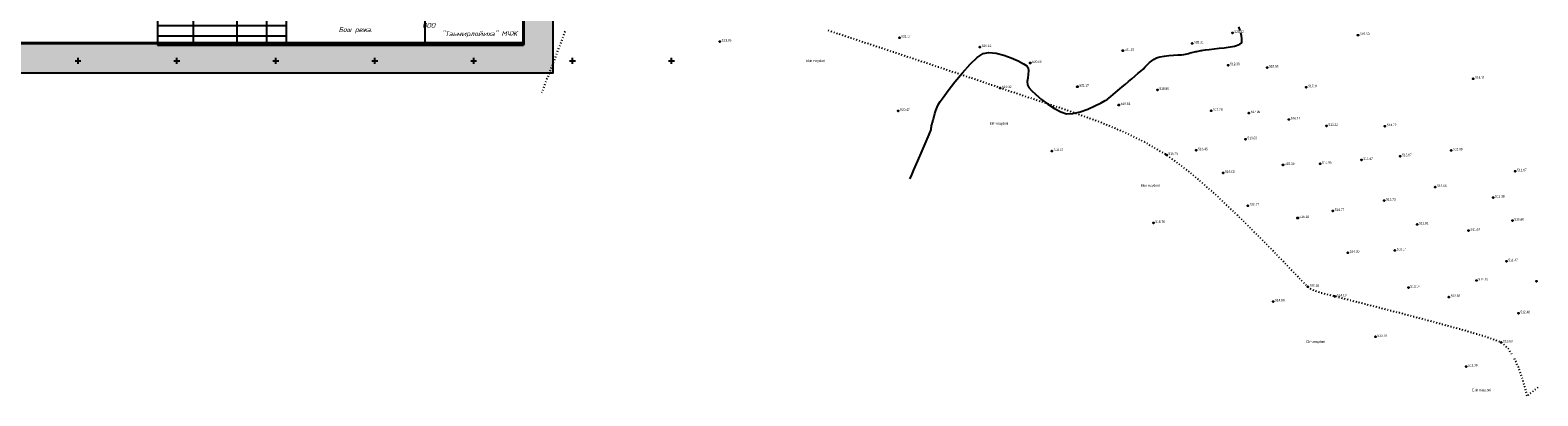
# Model space of a CAD drawing. Extents: x 10527 to 38813, y 13847 to 37526.
# Tile 94 of 256: x 36079 to 36841, y 35919 to 36104. Entities that reach past the tile are written whole.
import ezdxf

# ---------------------------------------------------------------- set-up
doc = ezdxf.new("R2010")
doc.units = 0
doc.header["$LTSCALE"] = 0.5
doc.header["$MEASUREMENT"] = 0
doc.header["$PDMODE"] = 32
doc.header["$PDSIZE"] = 0.3
doc.linetypes.add('CONTI', pattern=[0])
doc.layers.add('.', color=7, linetype='Continuous', lineweight=15)
for name, color, linetype in [('GORIZ0', 32, 'CONTI'), ('NAD_M0', 7, 'CONTI'), ('PI_OT0', 172, 'CONTI'), ('PI_TT0', 5, 'CONTI'), ('SETKR', 2, 'CONTI'), ('SIT_L0', 250, 'CONTI'), ('ХХХ автодор (К)', 7, 'ИК_Водопровод -------в--------'), ('ХХХ оформление', 7, 'ИК_Водопровод -------в--------')]:
    doc.layers.add(name, color=color, linetype=linetype)
doc.styles.add('ISOCPEUR', font='isocpeui.ttf', dxfattribs={"height": 300})
doc.styles.add('SHRFT', font='TXT', dxfattribs={"width": 0.875})
doc.styles.get("Standard").update_dxf_attribs({"font": 'times.ttf'})
doc.linetypes.add('ИК_Водопровод -------в--------', pattern='A,9,-0.6,["В",Standard,S=1.2,R=0,X=0,Y=-0.6],-1.2', length=10.8)

# ---------------------------------------------------------------- blocks, each defined once
blk = doc.blocks.new('BL_333')
at = {"color": 0}
for p, q in [((-1.5, 0), (1.5, 0)), ((0, -1.5), (0, 1.5))]:
    blk.add_line(p, q, dxfattribs=at)
blk = doc.blocks.new('gergrgrre')
at = {"layer": 'SETKR', "color": 92}
for p in [(360950, 4200200), (361000, 4200200), (361050, 4200200), (361100, 4200200), (361150, 4200200), (361200, 4200200), (361250, 4200200)]:
    blk.add_blockref('BL_333', p, dxfattribs=at)
blk = doc.blocks.new('*T712')
at = {"color": 0, "linetype": 'ByBlock', "lineweight": -2, "transparency": 16777216}
for p, q in [((0, 0), (185.04, 0)), ((0, 0), (0, -58.11)), ((18, 0), (18, -58.11)), ((40.01, 0), (40.01, -58.11)), ((55.01, 0), (55.01, -58.11)), ((65.01, 0), (65.01, -58.11)), ((185.04, 0), (185.04, -58.11)), ((0, -5.52), (65.01, -5.52)), ((0, -11.04), (185.04, -11.04)), ((0, -16.04), (65.01, -16.04)), ((0, -21.04), (65.01, -21.04)), ((0, -27.91), (185.04, -27.91)), ((135.03, -27.91), (135.03, -58.11)), ((151.03, -27.91), (151.03, -42.91)), ((168.03, -27.91), (168.03, -42.91)), ((0, -32.91), (65.01, -32.91)), ((0, -37.91), (65.01, -37.91)), ((135.03, -32.91), (185.04, -32.91)), ((0, -42.91), (185.04, -42.91)), ((0, -48.17), (65.01, -48.17)), ((0, -53.43), (65.01, -53.43)), ((0, -58.11), (185.04, -58.11))]:
    blk.add_line(p, q, dxfattribs=at)
at = {"color": 0, "transparency": 16777216, "style": 'ISOCPEUR'}
for s, insert, char_height, width, attachment_point in [('Заказчик: "Термиз эркин и{\\fTimes New Roman|b0|i1|c204|p18;қ}тисодий зонаси\\Pдирекцияси" ДУК                                                          ', (125.02, -5.52), 2.5005, 119.8228, 5), ('Должность', (9, -13.54), 2.5, 17.8034, 5), ('Ф.И.О', (29.01, -13.54), 2.5, 21.8041, 5), ('Подпись', (47.51, -13.54), 2.5, 14.8028, 5), ('Дата', (60.01, -13.54), 2.5, 9.8019, 5), ('{\\C256;Surxondaryo viloyati Bandixon tumani Boysun 2-uchastka massivi Quduqsoy mahallasi hududidan “Erkin iqtisodiy zona” tashkil qilish uchun rejalashtirilgan yer maydonining Bosh rejasi.}', (125.02, -19.47), 2.50048, 119.8228, 5), (' Н.Контр', (0.1, -30.41), 2.5, 17.8034, 4), ('Стадия', (143.03, -30.41), 2.5, 15.803, 5), ('Лист', (159.53, -30.41), 2.5, 16.8032, 5), ('Листов', (176.53, -30.41), 2.5, 16.8032, 5), ('Р.П.', (143.03, -37.91), 2.5, 15.803, 5), ('1', (159.53, -37.91), 2.5, 16.8032, 5), ('1', (176.53, -37.91), 2.5, 16.8032, 5), ('Бош режа.', (100.02, -50.51), 2.5, 69.8133, 5), ('ООО                               "Таьмирлойиха" МЧЖ', (160.03, -50.51), 2.5005, 49.8095, 5)]:
    blk.add_mtext(s, dxfattribs=dict(at, insert=insert, char_height=char_height, width=width, attachment_point=attachment_point))
at = {"color": 0, "transparency": 16777216, "char_height": 2.5005}
for s, insert, width, attachment_point in [('{\\fISOCPEUR|b0|i1|c204|p34; Гл. инж.}', (0.1, -24.47), 17.8034, 4), ('{\\fISOCPEUR|b0|i1|c204|p34; Маматкулов}', (18.1, -24.47), 21.8041, 4), ('{\\fISOCPEUR|b0|i1|c204|p34;Туракулов}', (29.01, -30.41), 21.8041, 5)]:
    blk.add_mtext(s, dxfattribs=dict(at, insert=insert, width=width, attachment_point=attachment_point))
blk = doc.blocks.new('ееееее')
at = {"layer": 'GORIZ0', "color": 32}
for points in [[(1039, 357.41), (1038.33, 359.2)], [(871.87, 282.84), (872.43, 284.13), (873.89, 287.46), (875.9, 292.05), (878.1, 297.09), (880.15, 301.79), (881.7, 305.34), (882.39, 306.96), (882.52, 307.34), (882.62, 307.74), (882.68, 308.14), (882.73, 308.55), (882.78, 308.96), (882.84, 309.37), (882.92, 309.77), (883.02, 310.17), (883.12, 310.57), (883.23, 310.97), (883.34, 311.36), (883.46, 311.76), (883.59, 312.16), (883.73, 312.55), (883.92, 313.21), (884.23, 314.34), (884.63, 315.79), (885.15, 317.41), (885.76, 319.06), (886.47, 320.61), (887.27, 321.91), (888.78, 323.95), (891.39, 327.43), (894.76, 331.77), (898.55, 336.38), (902.42, 340.7), (906.03, 344.14), (909.03, 346.12), (912.03, 346.65), (915.62, 346.28), (919.48, 345.26), (923.29, 343.86), (926.72, 342.32), (929.44, 340.88), (931.12, 339.82), (931.85, 338.76), (932.02, 337.28), (931.85, 335.53), (931.56, 333.66), (931.35, 331.82), (931.44, 330.17), (932.04, 328.84), (933.44, 327.34), (935.66, 325.25), (938.48, 322.85), (941.66, 320.41), (944.98, 318.2), (948.23, 316.5), (951.17, 315.58), (954.3, 315.65), (957.98, 316.52), (961.85, 317.9), (965.53, 319.49), (968.62, 321), (970.76, 322.12), (971.56, 322.56), (971.59, 322.56), (971.84, 322.77), (972.52, 323.34), (973.5, 324.16), (974.67, 325.15), (975.91, 326.2), (977.12, 327.22), (978.18, 328.11), (979.32, 329.06), (980.77, 330.28), (982.43, 331.67), (984.17, 333.13), (985.88, 334.56), (987.45, 335.88), (988.75, 336.98), (989.87, 338), (990.96, 339.08), (992.03, 340.19), (993.12, 341.26), (994.26, 342.24), (995.45, 343.08), (996.73, 343.71), (998.38, 344.16), (1000.51, 344.51), (1002.9, 344.77), (1005.31, 344.96), (1007.54, 345.11), (1009.35, 345.23), (1010.52, 345.34), (1011.31, 345.48), (1012.12, 345.66), (1012.92, 345.86), (1013.72, 346.07), (1014.49, 346.27), (1015.21, 346.46), (1015.88, 346.62), (1016.51, 346.76), (1017.14, 346.89), (1017.77, 347.03), (1018.41, 347.16), (1019.04, 347.28), (1019.68, 347.39), (1020.32, 347.48), (1021.45, 347.62), (1023.38, 347.83), (1025.78, 348.1), (1028.37, 348.39), (1030.83, 348.68), (1032.86, 348.95), (1034.17, 349.15), (1035.08, 349.33), (1036.07, 349.53), (1037.07, 349.76), (1038.01, 350.05), (1038.82, 350.42), (1039.43, 350.88), (1039.78, 351.46), (1039.88, 352.26), (1039.83, 353.37), (1039.66, 354.7), (1039.35, 356.16)]]:
    blk.add_lwpolyline(points, dxfattribs=at)
at = {"layer": 'PI_TT0', "color": 0}
for centre in [(776.05, 352.55), (866.76, 354.2), (1014.68, 350.9), (1035.08, 356.16), (1098.58, 354.83), (907.43, 349.37), (979.61, 347.34), (932.84, 341.24), (1032.96, 339.82), (1052.61, 338.61), (917.64, 328.64), (956.64, 329.18), (956.67, 329.22), (997.15, 327.47), (1072.37, 328.61), (1156.71, 332.6), (977.57, 319.89), (866.08, 317.22), (1024.19, 316.84), (1043.24, 315.63), (1063.5, 312.31), (1082.55, 308.98), (1112.07, 308.79), (1041.6, 302.4), (943.58, 296.7), (1001.65, 294.56), (1016.63, 296.89), (1079.21, 289.86), (1100.09, 291.75), (1119.74, 293.56), (1145.44, 296.43), (1030.24, 285.4), (1060.47, 289.33), (1177.85, 285.79), (1137.33, 277.9), (1042.63, 268.76), (1111.58, 271.18), (1166.61, 272.54), (994.87, 260.23), (1067.81, 262.51), (1085.57, 266.04), (1128.21, 259.09), (1176.4, 260.88), (1154.21, 255.91), (1093.13, 244.88), (1116.82, 245.99), (1173.26, 240.34), (1158.14, 230.66), (1188.45, 230.22), (1072.83, 227.73), (1086.54, 222.81), (1123.67, 227.19), (1144.08, 222.28), (1055.27, 220.34), (1179.31, 214.03), (1106.99, 202.41), (1170.53, 199.34), (1152.69, 187.18)]:
    blk.add_circle(centre, 0.25, dxfattribs=at)
for p in [(776.05, 352.55), (866.76, 354.2), (1014.68, 350.9), (1035.08, 356.16), (1098.58, 354.83), (907.43, 349.37), (979.61, 347.34), (932.84, 341.24), (1032.96, 339.82), (1052.61, 338.61), (917.64, 328.64), (956.64, 329.18), (956.67, 329.22), (1072.37, 328.61), (1156.71, 332.6), (997.15, 327.47), (866.08, 317.22), (977.57, 319.89), (1024.19, 316.84), (1043.24, 315.63), (1063.5, 312.31), (1082.55, 308.98), (1112.07, 308.79), (1041.6, 302.4), (943.58, 296.7), (1001.65, 294.56), (1016.63, 296.89), (1079.21, 289.86), (1100.09, 291.75), (1119.74, 293.56), (1145.44, 296.43), (1030.24, 285.4), (1060.47, 289.33), (1177.85, 285.79), (1137.33, 277.9), (1042.63, 268.76), (1111.58, 271.18), (1166.61, 272.54), (994.87, 260.23), (1067.81, 262.51), (1085.57, 266.04), (1176.4, 260.88), (1128.21, 259.09), (1154.21, 255.91), (1093.13, 244.88), (1116.82, 245.99), (1173.26, 240.34), (1158.14, 230.66), (1188.45, 230.22), (1072.83, 227.73), (1086.54, 222.81), (1123.67, 227.19), (1144.08, 222.28), (1055.27, 220.34), (1179.31, 214.03), (1106.99, 202.41), (1170.53, 199.34), (1152.69, 187.18)]:
    blk.add_point(p, dxfattribs=at)
at = {"layer": 'SIT_L0', "color": 250}
for p, q in [((695.05, 350.86), (694.87, 350.39)), ((695.59, 352.26), (695.41, 351.79)), ((696.13, 353.66), (695.95, 353.19)), ((696.67, 355.07), (696.49, 354.6)), ((697.21, 356.47), (697.03, 356)), ((697.75, 357.87), (697.57, 357.4)), ((831.17, 357.78), (830.7, 357.94)), ((832.59, 357.3), (832.12, 357.46)), ((834.02, 356.83), (833.55, 356.99)), ((835.44, 356.35), (834.97, 356.51)), ((836.86, 355.88), (836.39, 356.04)), ((838.28, 355.4), (837.81, 355.56)), ((839.71, 354.93), (839.24, 355.09)), ((841.13, 354.45), (840.66, 354.61)), ((842.55, 353.98), (842.08, 354.14)), ((843.98, 353.5), (843.51, 353.66)), ((845.4, 353.03), (844.93, 353.19)), ((846.82, 352.55), (846.35, 352.71)), ((848.24, 352.08), (847.77, 352.24)), ((849.67, 351.6), (849.2, 351.76)), ((851.09, 351.13), (850.62, 351.29)), ((852.51, 350.65), (852.04, 350.81)), ((692.36, 343.86), (692.18, 343.39)), ((692.9, 345.26), (692.72, 344.79)), ((693.44, 346.66), (693.26, 346.19)), ((693.98, 348.06), (693.8, 347.59)), ((694.51, 349.46), (694.33, 348.99)), ((853.94, 350.18), (853.47, 350.34)), ((855.36, 349.7), (854.89, 349.86)), ((856.78, 349.23), (856.31, 349.39)), ((858.2, 348.75), (857.73, 348.91)), ((859.63, 348.28), (859.16, 348.44)), ((861.05, 347.8), (860.58, 347.96)), ((862.47, 347.33), (862, 347.49)), ((863.89, 346.85), (863.42, 347.01)), ((865.32, 346.37), (864.85, 346.53)), ((866.74, 345.9), (866.27, 346.06)), ((868.16, 345.42), (867.69, 345.58)), ((869.58, 344.94), (869.11, 345.1)), ((871, 344.46), (870.53, 344.62)), ((872.43, 343.98), (871.96, 344.14)), ((873.85, 343.51), (873.38, 343.67)), ((875.27, 343.03), (874.8, 343.19)), ((689.12, 335.46), (688.94, 334.99)), ((689.66, 336.86), (689.48, 336.39)), ((690.2, 338.26), (690.02, 337.79)), ((690.74, 339.66), (690.56, 339.19)), ((691.18, 340.8), (691.1, 340.59)), ((691.28, 341.06), (691.18, 340.8)), ((691.82, 342.46), (691.64, 341.99)), ((876.69, 342.55), (876.22, 342.71)), ((878.11, 342.07), (877.64, 342.23)), ((879.54, 341.59), (879.07, 341.75)), ((880.96, 341.12), (880.49, 341.28)), ((882.38, 340.64), (881.91, 340.8)), ((883.8, 340.16), (883.33, 340.32)), ((885.22, 339.68), (884.75, 339.84)), ((886.64, 339.2), (886.17, 339.36)), ((888.07, 338.72), (887.6, 338.88)), ((889.49, 338.25), (889.02, 338.41)), ((890.91, 337.77), (890.44, 337.93)), ((892.33, 337.29), (891.86, 337.45)), ((893.75, 336.81), (893.28, 336.97)), ((895.17, 336.33), (894.7, 336.49)), ((896.6, 335.86), (896.13, 336.02)), ((898.02, 335.37), (897.55, 335.53)), ((686.43, 328.47), (686.25, 328)), ((686.97, 329.87), (686.79, 329.4)), ((687.5, 331.27), (687.32, 330.8)), ((688.04, 332.67), (687.86, 332.2)), ((688.58, 334.06), (688.4, 333.59)), ((899.44, 334.89), (898.97, 335.05)), ((900.86, 334.4), (900.39, 334.56)), ((902.27, 333.91), (901.8, 334.07)), ((903.69, 333.43), (903.22, 333.59)), ((905.11, 332.94), (904.64, 333.1)), ((906.53, 332.45), (906.06, 332.61)), ((907.95, 331.97), (907.48, 332.13)), ((909.37, 331.48), (908.9, 331.64)), ((910.79, 330.99), (910.32, 331.15)), ((912.21, 330.5), (911.74, 330.66)), ((913.62, 330.02), (913.15, 330.18)), ((915.04, 329.53), (914.57, 329.69)), ((916.46, 329.04), (915.99, 329.2)), ((917.64, 328.64), (917.41, 328.72)), ((917.88, 328.55), (917.64, 328.63)), ((919.3, 328.07), (918.83, 328.23)), ((920.72, 327.58), (920.25, 327.74)), ((685.89, 327.07), (685.82, 326.89)), ((922.14, 327.09), (921.67, 327.25)), ((923.56, 326.61), (923.09, 326.77)), ((924.98, 326.12), (924.51, 326.28)), ((926.39, 325.64), (925.92, 325.8)), ((927.81, 325.15), (927.34, 325.31)), ((929.23, 324.66), (928.76, 324.82)), ((930.65, 324.19), (930.18, 324.35)), ((932.07, 323.71), (931.6, 323.87)), ((933.5, 323.24), (933.03, 323.4)), ((934.92, 322.77), (934.45, 322.93)), ((936.35, 322.3), (935.88, 322.46)), ((937.77, 321.83), (937.3, 321.99)), ((939.19, 321.36), (938.72, 321.52)), ((940.62, 320.88), (940.15, 321.04)), ((942.04, 320.41), (941.57, 320.57)), ((943.47, 319.93), (943, 320.09)), ((944.89, 319.45), (944.42, 319.61)), ((946.31, 318.97), (945.84, 319.13)), ((947.73, 318.49), (947.26, 318.65)), ((949.15, 318), (948.68, 318.16)), ((950.57, 317.52), (950.1, 317.68)), ((951.99, 317.04), (951.52, 317.2)), ((953.41, 316.56), (952.94, 316.72)), ((954.81, 316.08), (954.36, 316.23)), ((956.23, 315.56), (955.76, 315.73)), ((957.64, 315.04), (957.17, 315.21)), ((959.05, 314.53), (958.58, 314.7)), ((960.46, 314.01), (959.99, 314.18)), ((961.87, 313.5), (961.4, 313.67)), ((963.27, 312.98), (962.8, 313.15)), ((964.68, 312.47), (964.21, 312.64)), ((966.09, 311.95), (965.62, 312.12)), ((967.09, 311.59), (967.03, 311.61)), ((967.5, 311.42), (967.09, 311.59)), ((968.89, 310.85), (968.43, 311.04)), ((970.27, 310.28), (969.81, 310.47)), ((971.66, 309.7), (971.2, 309.89)), ((973.04, 309.13), (972.58, 309.32)), ((974.43, 308.56), (973.97, 308.75)), ((975.82, 307.98), (975.36, 308.17)), ((977.2, 307.41), (976.74, 307.6)), ((978.59, 306.84), (978.13, 307.03)), ((979.95, 306.21), (979.5, 306.43)), ((981.3, 305.56), (980.85, 305.78)), ((982.65, 304.9), (982.2, 305.12)), ((984, 304.25), (983.55, 304.47)), ((985.35, 303.59), (984.9, 303.81)), ((986.7, 302.94), (986.25, 303.16)), ((988.05, 302.28), (987.6, 302.5)), ((989.4, 301.63), (988.95, 301.85)), ((990.65, 301.02), (990.3, 301.19)), ((990.74, 300.97), (990.65, 301.02)), ((992.03, 300.21), (991.6, 300.46)), ((993.32, 299.45), (992.89, 299.7)), ((994.62, 298.69), (994.19, 298.94)), ((995.91, 297.93), (995.48, 298.18)), ((997.2, 297.17), (996.77, 297.42)), ((998.5, 296.41), (998.07, 296.66)), ((999.79, 295.65), (999.36, 295.9)), ((1001.08, 294.89), (1000.65, 295.14)), ((1002.33, 294.05), (1001.93, 294.35)), ((1003.53, 293.16), (1003.13, 293.46)), ((1004.74, 292.26), (1004.34, 292.56)), ((1005.94, 291.36), (1005.54, 291.66)), ((1007.14, 290.47), (1006.74, 290.77)), ((1008.34, 289.57), (1007.94, 289.87)), ((1009.55, 288.67), (1009.15, 288.97)), ((1010.75, 287.78), (1010.35, 288.08)), ((1011.95, 286.88), (1011.55, 287.18)), ((1013.15, 285.98), (1012.75, 286.28)), ((1014.29, 285), (1013.91, 285.33)), ((1015.42, 284.01), (1015.04, 284.34)), ((1016.55, 283.03), (1016.17, 283.36)), ((1017.68, 282.04), (1017.3, 282.37)), ((1018.81, 281.05), (1018.43, 281.38)), ((1019.94, 280.07), (1019.56, 280.4)), ((1021.07, 279.08), (1020.69, 279.41)), ((1022.2, 278.09), (1021.82, 278.42)), ((1023.33, 277.11), (1022.95, 277.44)), ((1024.46, 276.12), (1024.08, 276.45)), ((1025.59, 275.13), (1025.21, 275.46)), ((1026.69, 274.12), (1026.33, 274.46)), ((1027.78, 273.09), (1027.42, 273.43)), ((1028.87, 272.05), (1028.51, 272.39)), ((1029.95, 271.02), (1029.59, 271.36)), ((1031.04, 269.99), (1030.68, 270.33)), ((1032.13, 268.95), (1031.77, 269.29)), ((1033.21, 267.92), (1032.85, 268.26)), ((1034.3, 266.88), (1033.94, 267.22)), ((1035.39, 265.85), (1035.03, 266.19)), ((1036.47, 264.82), (1036.11, 265.16)), ((1037.56, 263.78), (1037.2, 264.12)), ((1038.65, 262.75), (1038.29, 263.09)), ((1039.71, 261.7), (1039.36, 262.05)), ((1040.77, 260.64), (1040.42, 260.99)), ((1041.83, 259.57), (1041.48, 259.92)), ((1042.89, 258.51), (1042.54, 258.86)), ((1043.95, 257.45), (1043.6, 257.8)), ((1045, 256.38), (1044.65, 256.73)), ((1046.06, 255.32), (1045.71, 255.67)), ((1047.12, 254.26), (1046.77, 254.61)), ((1048.18, 253.19), (1047.83, 253.54)), ((1049.24, 252.13), (1048.89, 252.48)), ((1050.29, 251.07), (1049.94, 251.42)), ((1051.11, 250.24), (1051, 250.35)), ((1051.34, 250), (1051.11, 250.24)), ((1052.39, 248.92), (1052.04, 249.28)), ((1053.43, 247.84), (1053.08, 248.2)), ((1054.47, 246.76), (1054.12, 247.12)), ((1055.51, 245.68), (1055.16, 246.04)), ((1056.55, 244.6), (1056.2, 244.96)), ((1057.59, 243.52), (1057.24, 243.88)), ((1058.63, 242.44), (1058.28, 242.8)), ((1059.68, 241.36), (1059.33, 241.72)), ((1060.72, 240.28), (1060.37, 240.64)), ((1061.47, 239.5), (1061.41, 239.56)), ((1061.76, 239.19), (1061.46, 239.49)), ((1062.8, 238.11), (1062.45, 238.47)), ((1063.83, 237.02), (1063.48, 237.38)), ((1064.87, 235.93), (1064.52, 236.29)), ((1065.9, 234.85), (1065.55, 235.21)), ((1066.94, 233.76), (1066.59, 234.12)), ((1067.97, 232.68), (1067.62, 233.04)), ((1069.01, 231.59), (1068.66, 231.95)), ((1070.07, 230.52), (1069.72, 230.88)), ((1071.12, 229.46), (1070.77, 229.82)), ((1072.18, 228.39), (1071.83, 228.75)), ((1073.29, 227.4), (1072.88, 227.69)), ((1074.5, 226.55), (1074.1, 226.83)), ((1074.52, 226.54), (1074.5, 226.55)), ((1075.86, 225.87), (1075.41, 226.09)), ((1077.24, 225.3), (1076.77, 225.47)), ((1078.3, 224.92), (1078.18, 224.96)), ((1078.66, 224.82), (1078.3, 224.92)), ((1080.1, 224.41), (1079.62, 224.55)), ((1081.57, 224.04), (1081.08, 224.16)), ((1083.02, 223.69), (1082.53, 223.8)), ((1084.48, 223.35), (1083.99, 223.46)), ((1085.93, 222.97), (1085.45, 223.1)), ((1087.38, 222.59), (1086.9, 222.72)), ((1088.83, 222.21), (1088.35, 222.34)), ((1090.28, 221.83), (1089.8, 221.96)), ((1091.73, 221.44), (1091.25, 221.57)), ((1093.18, 221.06), (1092.7, 221.19)), ((1094.63, 220.69), (1094.15, 220.82)), ((1096.09, 220.31), (1095.61, 220.44)), ((1097.54, 219.94), (1097.06, 220.07)), ((1098.99, 219.56), (1098.51, 219.69)), ((1100.44, 219.18), (1099.96, 219.31)), ((1101.89, 218.81), (1101.41, 218.94)), ((1103.35, 218.43), (1102.87, 218.56)), ((1104.79, 218.06), (1104.31, 218.19)), ((1106.25, 217.68), (1105.77, 217.81)), ((1107.7, 217.3), (1107.22, 217.43)), ((1109.15, 216.92), (1108.67, 217.05)), ((1110.6, 216.54), (1110.12, 216.67)), ((1112.05, 216.16), (1111.57, 216.29)), ((1113.5, 215.78), (1113.02, 215.91)), ((1114.95, 215.41), (1114.47, 215.54)), ((1116.41, 215.03), (1115.93, 215.16)), ((1117.86, 214.65), (1117.38, 214.78)), ((1118.95, 214.37), (1118.83, 214.4)), ((1119.31, 214.26), (1118.95, 214.36)), ((1120.76, 213.88), (1120.28, 214.01)), ((1122.21, 213.49), (1121.73, 213.62)), ((1123.66, 213.1), (1123.18, 213.23)), ((1125.11, 212.72), (1124.63, 212.85)), ((1126.55, 212.33), (1126.07, 212.46)), ((1128, 211.94), (1127.52, 212.07)), ((1129.45, 211.56), (1128.97, 211.69)), ((1130.9, 211.17), (1130.42, 211.3)), ((1132.35, 210.79), (1131.87, 210.92)), ((1133.8, 210.4), (1133.32, 210.53)), ((1135.25, 210.01), (1134.77, 210.14)), ((1136.71, 209.62), (1136.23, 209.75)), ((1138.15, 209.22), (1137.67, 209.35)), ((1139.6, 208.82), (1139.12, 208.95)), ((1141.04, 208.42), (1140.56, 208.55)), ((1142.49, 208.02), (1142.01, 208.15)), ((1143.94, 207.62), (1143.46, 207.75)), ((1145.38, 207.22), (1144.9, 207.35)), ((1146.83, 206.82), (1146.35, 206.95)), ((1148.27, 206.42), (1147.79, 206.55)), ((1149.72, 206.02), (1149.24, 206.15)), ((1151.07, 205.64), (1150.68, 205.75)), ((1151.16, 205.61), (1151.07, 205.64)), ((1152.6, 205.19), (1152.12, 205.33)), ((1154.04, 204.76), (1153.56, 204.9)), ((1155.48, 204.33), (1155, 204.47)), ((1156.91, 203.9), (1156.43, 204.04)), ((1158.35, 203.47), (1157.87, 203.61)), ((1159.79, 203.04), (1159.31, 203.18)), ((1161.23, 202.62), (1160.75, 202.76)), ((1162.66, 202.19), (1162.18, 202.33)), ((1164.09, 201.72), (1163.62, 201.89)), ((1165.49, 201.2), (1165.02, 201.37)), ((1166.9, 200.68), (1166.43, 200.85)), ((1168.31, 200.16), (1167.84, 200.33)), ((1169.72, 199.64), (1169.25, 199.81)), ((1171.01, 198.93), (1170.63, 199.26)), ((1172.15, 197.95), (1171.77, 198.28)), ((1173.28, 196.97), (1172.9, 197.3)), ((1174.27, 195.86), (1174, 196.28)), ((1175.09, 194.6), (1174.82, 195.02)), ((1175.91, 193.35), (1175.64, 193.77)), ((1177.36, 190.74), (1177.15, 191.19)), ((1177.99, 189.38), (1177.78, 189.83)), ((1178.61, 188.01), (1178.4, 188.46)), ((1179.13, 186.88), (1179.03, 187.1)), ((1179.22, 186.64), (1179.13, 186.88)), ((1179.73, 185.23), (1179.56, 185.7)), ((1180.23, 183.82), (1180.06, 184.29)), ((1180.74, 182.4), (1180.57, 182.87)), ((1181.2, 180.98), (1181.06, 181.46)), ((1181.63, 179.54), (1181.49, 180.02)), ((1182.05, 178.1), (1181.91, 178.58)), ((1182.41, 176.9), (1182.34, 177.14)), ((1182.48, 176.67), (1182.42, 176.9)), ((1182.84, 175.21), (1182.72, 175.69)), ((1187.77, 175.55), (1187.37, 175.24)), ((1188.96, 176.47), (1188.56, 176.16)), ((1183.21, 173.76), (1183.09, 174.24)), ((1183.54, 172.29), (1183.43, 172.78)), ((1184.21, 172.8), (1183.81, 172.49)), ((1185.39, 173.72), (1184.99, 173.41)), ((1186.58, 174.63), (1186.18, 174.32))]:
    blk.add_line(p, q, dxfattribs=at)
at = {"layer": 'NAD_M0', "color": 7, "style": 'SHRFT', "width": 0.75}
for p in [(819.6, 342.07), (912.26, 310.12), (988.58, 278.53), (1072.01, 199.36), (1155.79, 174.69)]:
    blk.add_text('Ekin maydoni', height=1.25, dxfattribs=at).set_placement(p)
at = {"layer": 'PI_OT0', "color": 0, "style": 'SHRFT', "width": 0.75}
for s, p in [('523.05', (777.05, 352.55)), ('521.14', (867.76, 354.2)), ('520.12', (908.43, 349.37)), ('520.31', (1015.68, 350.9)), ('520.52', (1036.08, 356.16)), ('515.60', (1099.58, 354.83)), ('521.10', (980.61, 347.34)), ('520.08', (933.84, 341.24)), ('519.30', (1033.96, 339.82)), ('518.55', (1053.61, 338.61)), ('519.32', (918.64, 328.64)), ('521.17', (957.64, 329.18)), ('521.17', (957.67, 329.22)), ('518.99', (998.15, 327.47)), ('517.11', (1073.37, 328.61)), ('514.11', (1157.71, 332.6)), ('519.54', (978.57, 319.89)), ('520.47', (867.08, 317.22)), ('517.78', (1025.19, 316.84)), ('517.05', (1044.24, 315.63)), ('516.11', (1064.5, 312.31)), ('515.22', (1083.55, 308.98)), ('514.22', (1113.07, 308.79)), ('518.37', (944.58, 296.7)), ('516.45', (1017.63, 296.89)), ('516.05', (1042.6, 302.4)), ('512.90', (1146.44, 296.43)), ('516.76', (1002.65, 294.56)), ('515.39', (1061.47, 289.33)), ('514.96', (1080.21, 289.86)), ('514.47', (1101.09, 291.75)), ('513.67', (1120.74, 293.56)), ('516.08', (1031.24, 285.4)), ('511.67', (1178.85, 285.79)), ('512.66', (1138.33, 277.9)), ('515.77', (1043.63, 268.76)), ('514.77', (1086.57, 266.04)), ('513.73', (1112.58, 271.18)), ('511.39', (1167.61, 272.54)), ('516.76', (995.87, 260.23)), ('515.18', (1068.81, 262.51)), ('512.81', (1129.21, 259.09)), ('510.66', (1177.4, 260.88)), ('511.60', (1155.21, 255.91)), ('514.20', (1094.13, 244.88)), ('513.14', (1117.82, 245.99)), ('511.47', (1174.26, 240.34)), ('515.01', (1073.83, 227.73)), ('512.18', (1159.14, 230.66)), ('514.89', (1056.27, 220.34)), ('514.19', (1087.54, 222.81)), ('513.14', (1124.67, 227.19)), ('512.82', (1145.08, 222.28)), ('512.48', (1180.31, 214.03)), ('513.78', (1107.99, 202.41)), ('513.00', (1171.53, 199.34)), ('513.09', (1153.69, 187.18))]:
    blk.add_text(s, height=1.25, dxfattribs=at).set_placement(p)

msp = doc.modelspace()

# ---------------------------------------------------------------- hatches: boundary and pattern name
at = {"layer": '.', "ltscale": 0.149071}
h = msp.add_hatch(color=256, dxfattribs=at)
h.dxf.hatch_style = 1
h.set_gradient(color1=(255, 255, 255), tint=1)
h.paths.add_polyline_path([(35043.297, 36082.013), (36343.297, 36082.013), (36343.297, 37217.013), (35043.297, 37217.013)])
h.paths.add_polyline_path([(35058.297, 37202.013), (36328.297, 37202.013), (36328.297, 36097.013), (35058.297, 36097.013)], flags=16)

# ---------------------------------------------------------------- linework, layer by layer
at = {"layer": 'ХХХ автодор (К)', "linetype": 'ByBlock', "ltscale": 2, "elevation": 533.015}
msp.add_lwpolyline([(35043.297, 36082.013), (36343.297, 36082.013), (36343.297, 37217.013), (35043.297, 37217.013)], close=True, dxfattribs=at)
msp.add_lwpolyline([(35043.297, 36082.013), (36343.297, 36082.013), (36343.297, 37217.013), (35043.297, 37217.013)], close=True, dxfattribs=at)
at = {"layer": 'ХХХ оформление', "color": 12, "linetype": 'ByBlock', "ltscale": 1000, "const_width": 1.5, "elevation": 533.015}
msp.add_lwpolyline([(35058.297, 36097.013), (36328.297, 36097.013), (36328.297, 37202.013), (35058.297, 37202.013)], close=True, dxfattribs=at)
msp.add_lwpolyline([(35058.297, 36097.013), (36328.297, 36097.013), (36328.297, 37202.013), (35058.297, 37202.013)], close=True, dxfattribs=at)

# ---------------------------------------------------------------- block references
at = {"linetype": 'Continuous'}
msp.add_blockref('gergrgrre', (-324846.944, -4164111.878), dxfattribs=at)
at = {"color": 0, "rotation": 0.1683458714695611}
msp.add_blockref('ееееее', (35652.513, 35743.025), dxfattribs=at)
msp.add_blockref('*T712', (36143.262, 36154.091, 533.015))

doc.saveas('drawing.dxf')
